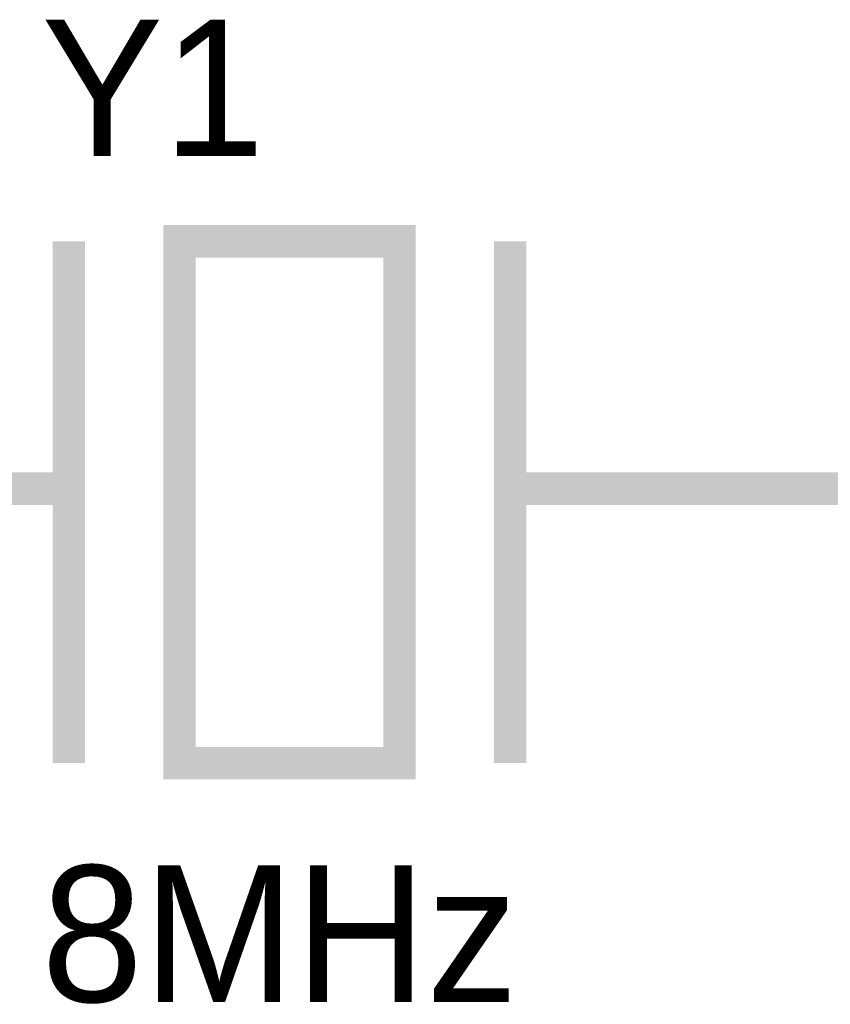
# Model space of a CAD drawing. Header units: inches. Extents: x 0 to 9.5, y -0.01 to 7.51.
# Tile 23 of 59: x 0.98 to 1.28, y 4.61 to 4.97. Entities that reach past the tile are written whole.
import ezdxf

# ---------------------------------------------------------------- set-up
doc = ezdxf.new("R2010")
doc.units = ezdxf.units.IN
doc.header["$MEASUREMENT"] = 0
doc.layers.add('Sheet', color=255, linetype='Continuous')

msp = doc.modelspace()

# ---------------------------------------------------------------- linework, layer by layer
at = {"layer": 'Sheet'}
for points in [[(1.00157, 4.88963, 0.0118, 0.0118, 0), (1.00157, 4.6999, 0.0118, 0.0118, 0)], [(1.16209, 4.88963, 0.0118, 0.0118, 0), (1.16209, 4.6999, 0.0118, 0.0118, 0)], [(1.00157, 4.79973, 0.0118, 0.0118, 0), (0.802, 4.79973, 0.0118, 0.0118, 0)], [(1.16209, 4.79973, 0.0118, 0.0118, 0), (1.36166, 4.79973, 0.0118, 0.0118, 0)]]:
    msp.add_lwpolyline(points, format="xyseb", dxfattribs=at)
msp.add_lwpolyline([(1.04185, 4.88963, 0.0118, 0.0118, 0), (1.1218, 4.88963, 0.0118, 0.0118, 0), (1.1218, 4.6999, 0.0118, 0.0118, 0), (1.04185, 4.6999, 0.0118, 0.0118, 0), (1.04185, 4.88963, 0.0118, 0.0118, 0)], format="xyseb", close=True, dxfattribs=at)

# ---------------------------------------------------------------- texts
for s, p in [('Y1', (0.99165, 4.92063)), ('8MHz', (0.99165, 4.6131))]:
    msp.add_text(s, height=0.049603, dxfattribs=at).set_placement(p)

doc.saveas('drawing.dxf')
